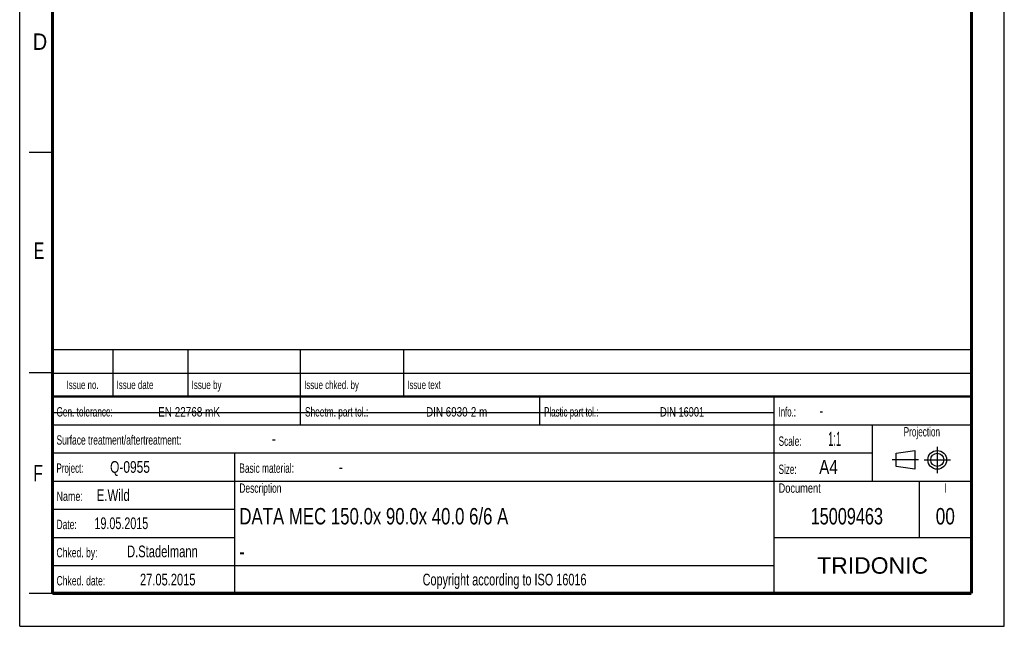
# Model space of a CAD drawing. Header units: millimetres. Extents: x 0 to 210, y 0 to 297.
# Tile 1 of 7: x 0 to 210, y 0 to 129. Entities that reach past the tile are written whole.
import ezdxf
from ezdxf.enums import TextEntityAlignment as Align

# ---------------------------------------------------------------- set-up
doc = ezdxf.new("R2010")
doc.units = ezdxf.units.MM
doc.header["$LTSCALE"] = 19.36
doc.linetypes.add('CENTER', pattern=[0.6, 0.375, -0.075, 0.075, -0.075])
doc.layers.get('0').update_dxf_attribs({"linetype": 'CONTINUOUS'})
doc.layers.add('DEFAULT_1', color=7, linetype='CENTER')
doc.layers.add('Z_NOTICE', color=7, linetype='CONTINUOUS')
doc.styles.add('TEXTSTYLE_2', font='txt', dxfattribs={"width": 0.75})
doc.styles.add('TEXTSTYLE_4', font='arial.ttf')

# ---------------------------------------------------------------- blocks, each defined once
blk = doc.blocks.new('SYMBOL_2_BL0', base_point=(192.31, 35.47))
at = {"color": 2, "linetype": 'CONTINUOUS'}
for p, q in [((186.91, 36.87), (190.91, 37.47)), ((186.91, 34.07), (186.91, 36.87)), ((190.91, 37.47), (190.91, 33.47)), ((190.91, 33.47), (186.91, 34.07))]:
    blk.add_line(p, q, dxfattribs=at)
for radius in [2, 1.4]:
    blk.add_circle((195.71, 35.47), radius, dxfattribs=at)
at = {"layer": 'DEFAULT_1', "color": 2, "linetype": 'CENTER'}
for p, q in [((195.71, 38.27), (195.71, 32.67)), ((191.71, 35.47), (186.11, 35.47)), ((192.91, 35.47), (198.5, 35.47))]:
    blk.add_line(p, q, dxfattribs=at)

msp = doc.modelspace()

# ---------------------------------------------------------------- linework, layer by layer
at = {"color": 2, "linetype": 'CONTINUOUS'}
for p, q in [((0, 0), (0, 297)), ((210, 0), (210, 297)), ((7, 101), (2, 101)), ((6.91362, 48.96015), (6.91362, 58.96015)), ((6.91362, 58.96015), (202.91362, 58.96015)), ((19.91362, 48.96015), (19.91362, 58.96015)), ((35.91362, 48.96015), (35.91362, 58.96015)), ((59.91362, 48.96015), (59.91362, 58.96015)), ((81.91362, 48.96015), (81.91362, 58.96015)), ((202.91362, 48.96015), (202.91362, 58.96015)), ((7, 54), (2, 54)), ((6.91362, 53.96015), (202.91362, 53.96015)), ((6.91355, 6.96013), (6.91355, 48.96013)), ((6.91355, 48.96013), (202.91355, 48.96013)), ((6.91362, 48.96015), (202.91362, 48.96015)), ((59.91355, 42.96013), (59.91355, 48.96013)), ((110.91355, 42.96013), (110.91355, 48.96013)), ((160.91355, 6.96013), (160.91355, 48.96013)), ((202.91355, 6.96013), (202.91355, 48.96013)), ((6.91355, 42.96013), (202.91355, 42.96013)), ((181.91355, 30.96013), (181.91355, 42.96013)), ((6.91355, 36.96013), (181.91355, 36.96013)), ((45.91355, 6.96013), (45.91355, 36.96013)), ((6.91355, 30.96013), (202.91355, 30.96013)), ((191.91355, 18.96013), (191.91355, 30.96013)), ((6.91355, 24.96013), (45.91355, 24.96013)), ((6.91355, 18.96013), (45.91355, 18.96013)), ((160.91355, 18.96013), (202.91355, 18.96013)), ((6.91355, 12.96013), (160.91355, 12.96013)), ((7, 7), (2, 7)), ((6.91355, 6.96013), (202.91355, 6.96013)), ((0, 0), (210, 0))]:
    msp.add_line(p, q, dxfattribs=at)
at = {"color": 7, "linetype": 'CONTINUOUS'}
msp.add_line((7.0966, 45.57757), (160.8966, 45.57757), dxfattribs=at)
for points, const_width in [([(7, 7), (7, 290)], 0.7), ([(203, 7), (203, 290)], 0.7), ([(7, 49), (203, 49)], 0.5), ([(7, 7), (203, 7)], 0.7)]:
    msp.add_lwpolyline(points, dxfattribs=dict(at, const_width=const_width))

# ---------------------------------------------------------------- block references
at = {"color": 2, "linetype": 'CONTINUOUS'}
msp.add_blockref('SYMBOL_2_BL0', (192.30508, 35.46975), dxfattribs=at)

# ---------------------------------------------------------------- texts
at = {"color": 5, "linetype": 'CONTINUOUS', "style": 'TEXTSTYLE_2'}
for s, width, p in [('D', 0.904762, (2.80729, 122.85717)), ('E', 0.714286, (3.00245, 78.30247)), ('F', 0.714286, (2.92219, 30.89704))]:
    msp.add_text(s, height=3.5, dxfattribs=dict(at, width=width)).set_placement(p)
at = {"layer": 'Z_NOTICE', "color": 5, "linetype": 'CONTINUOUS', "style": 'TEXTSTYLE_2'}
for s, height, width, p in [('Issue date ', 1.8, 0.707792, (20.66362, 50.56015)), ('Issue by ', 1.8, 0.71164, (36.66362, 50.56015)), ('Issue chked. by', 1.8, 0.698413, (60.66362, 50.56015)), ('Issue text ', 1.8, 0.694805, (82.66362, 50.56015)), ('Gen. tolerance:', 2, 0.657143, (7.85105, 44.71013)), ('EN 22768 mK', 2, 0.792208, (29.52962, 44.71013)), ('Sheetm. part tol.:', 2, 0.662698, (60.85105, 44.71013)), ('DIN 6930-2 m', 2, 0.78373, (86.67247, 44.71013)), ('Plastic part tol.:', 2, 0.632275, (111.85105, 44.71013)), ('DIN 16901', 2, 0.73545, (136.57724, 44.71013)), ('Info.: ', 2, 0.622449, (161.85105, 44.71013)), ('-', 2.5, 0.714286, (170.56533, 44.71013)), ('Surface treatment/aftertreatment: ', 2, 0.67577, (7.85105, 38.71013)), ('Scale:  ', 2, 0.660714, (161.85105, 38.46013)), ('1:1', 3, 0.5, (172.42247, 38.46013)), ('-', 2.5, 0.714286, (53.80343, 38.71013)), ('Project: ', 2, 0.634921, (7.85105, 32.71013)), ('Q-0955', 2.5, 0.761905, (19.27962, 32.71013)), ('Basic material: ', 2, 0.66369, (46.85105, 32.71013)), ('-', 2.5, 0.714286, (68.08914, 32.71013)), ('Size: ', 2, 0.646825, (161.85105, 32.46013)), (' A4', 3, 0.809524, (169.61295, 32.46013)), ('E.Wild', 2.5, 0.730159, (16.42247, 26.71013)), ('Description', 2, 0.670996, (46.85105, 28.46013)), ('Document', 2, 0.738095, (161.85105, 28.46013)), ('Name: ', 2, 0.714286, (7.85105, 26.71013)), ('19.05.2015', 2.5, 0.685714, (15.94628, 20.71013)), ('Date: ', 2, 0.674603, (7.85105, 20.71013)), ('Chked. by: ', 2, 0.683983, (7.85105, 14.71013)), ('D.Stadelmann', 2.5, 0.712302, (22.89867, 14.71013)), ('Chked. date: ', 2, 0.684982, (7.85105, 8.71013)), ('27.05.2015', 2.5, 0.707143, (25.66057, 8.71013))]:
    msp.add_text(s, height=height, dxfattribs=dict(at, width=width)).set_placement(p)
for s, height, width, p in [('Issue no.', 1.8, 0.698413, (13.41362, 50.56015)), ('Projection', 2, 0.652381, (192.41355, 40.46013)), ('I', 2, 0.642857, (197.41355, 28.46013)), ('Copyright according to ISO 16016', 2.5, 0.694196, (103.41355, 8.71013))]:
    msp.add_text(s, height=height, dxfattribs=dict(at, width=width)).set_placement(p, align=Align.CENTER)
at = {"layer": 'Z_NOTICE', "color": 7, "linetype": 'CONTINUOUS', "style": 'TEXTSTYLE_2'}
for s, width, p in [('DATA MEC 150.0x 90.0x 40.0 6/6 A', 0.765625, (46.85105, 21.71013)), ('-', 0.714286, (46.85105, 14.21013))]:
    msp.add_text(s, height=3.5, dxfattribs=dict(at, width=width)).set_placement(p)
for s, width, p in [('15009463', 0.741071, (176.41355, 21.71013)), ('00', 0.785714, (197.41355, 21.71013))]:
    msp.add_text(s, height=3.5, dxfattribs=dict(at, width=width)).set_placement(p, align=Align.CENTER)
at = {"layer": 'Z_NOTICE', "color": 5, "linetype": 'CONTINUOUS', "style": 'TEXTSTYLE_4'}
msp.add_text('TRIDONIC', height=3.5, dxfattribs=at).set_placement((181.91355, 11.21013), align=Align.CENTER)

doc.saveas('drawing.dxf')
